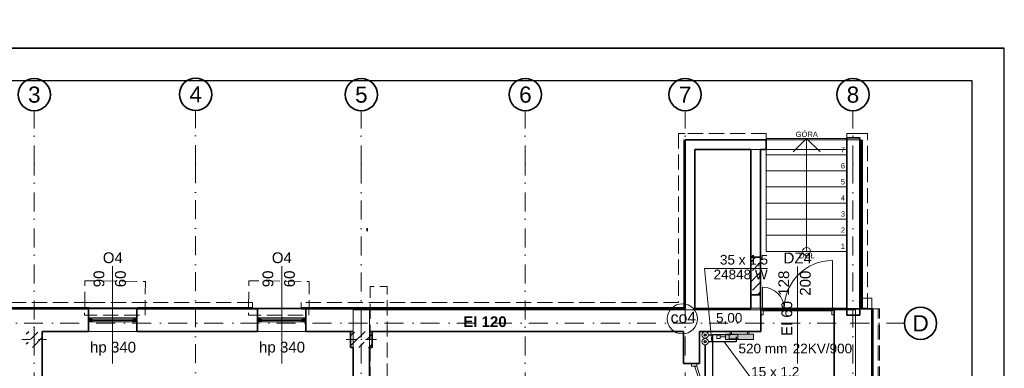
# Model space of a CAD drawing. Header units: millimetres. Extents: x -75424 to 111134, y 39940 to 476713.
# Tile 24 of 24: x 34519 to 52825, y 250702 to 257190. Entities that reach past the tile are written whole.
import ezdxf
from ezdxf.lldxf.tags import DXFTag

# ---------------------------------------------------------------- set-up
doc = ezdxf.new("R2010")
doc.units = ezdxf.units.MM
doc.header["$MEASUREMENT"] = 0
for name, pattern in [('Krawędzie ukryte', [3.912222, 2.822222, -1.09]), ('Kropki i Kreski', [6.702778, 3.527778, -1.763889, 0, -1.411111]), ('Przerywana', [5.644444, 2.822222, -2.822222])]:
    doc.linetypes.add(name, pattern=pattern)
for name, color, linetype in [('#podkład', 252, 'Continuous'), ('- A - ocieplenie', 7, 'Continuous'), ('_TABELA', 7, 'Continuous'), ('Drzwi Archicad', 7, 'Continuous'), ('IS_Armatura_podłączeniowa_grz._dolnozas.', 7, 'SOLID'), ('IS_Armatura_Therm', 7, 'SOLID'), ('IS_Grzejniki_Plan_rzut', 7, 'SOLID'), ('IS_Opisy_działek_Therm', 7, 'SOLID'), ('IS_Powrót', 5, 'DASH'), ('IS_Text_Armatury_Therm', 7, 'Continuous'), ('IS_Text_Odbiornikow_Therm', 7, 'Continuous'), ('IS_Zasilanie', 1, 'SOLID'), ('Konstrukcja - Belki', 7, 'Continuous'), ('Konstrukcja - Siatka mod', 7, 'Continuous'), ('Konstrukcja - Stropy', 7, 'Continuous'), ('Konstrukcja - Słupy', 7, 'Continuous'), ('Konstrukcja - Ściany działowe', 7, 'Continuous'), ('Konstrukcja - Ściany nośne wew..P', 7, 'Continuous'), ('Konstrukcja - Ściany zewnętrzne', 7, 'Continuous'), ('Okna Archicada', 7, 'Continuous'), ('Opisy - Tekst', 7, 'Continuous'), ('z JAN', 7, 'Continuous'), ('Znaczniki drzwi Archicada', 7, 'Continuous'), ('Znaczniki okien Archicada', 7, 'Continuous')]:
    doc.layers.add(name, color=color, linetype=linetype)
doc.styles.add('MtXpl_Arial', font='arial.ttf', dxfattribs={"height": 0.2})
doc.styles.get("Standard").update_dxf_attribs({"font": 'arial.ttf'})
doc.styles.add('STYL_AUTOMATYCZNY_1', font='arial.ttf')
doc.styles.add('STYL_AUTOMATYCZNY_7', font='txt')
doc.linetypes.add('CO_LINE', pattern='A,12.7,-5.08,["C.O.",Standard,S=2.54,R=0,X=-2.54,Y=-1.27],-6.35', length=24.13)
tags = doc.linetypes.add('DASH', pattern=[15, 10, -5]).pattern_tags.tags
tags[6:7] = [DXFTag(74, 4), DXFTag(75, 0), DXFTag(340, '0'), DXFTag(46, 0.0), DXFTag(50, 0.0), DXFTag(44, 0.0), DXFTag(45, 0.0)]
tags[4:5] = [DXFTag(74, 4), DXFTag(75, 0), DXFTag(340, '0'), DXFTag(46, 0.0), DXFTag(50, 0.0), DXFTag(44, 0.0), DXFTag(45, 0.0)]
tags = doc.linetypes.add('SOLID', pattern=[10, 10, 0]).pattern_tags.tags
tags[6:7] = [DXFTag(74, 4), DXFTag(75, 0), DXFTag(340, '0'), DXFTag(46, 0.0), DXFTag(50, 0.0), DXFTag(44, 0.0), DXFTag(45, 0.0)]
tags[4:5] = [DXFTag(74, 4), DXFTag(75, 0), DXFTag(340, '0'), DXFTag(46, 0.0), DXFTag(50, 0.0), DXFTag(44, 0.0), DXFTag(45, 0.0)]
pattern_1 = [(45, (-208051.03, 533518.21), (-127.27922, 127.27922), [])]
pattern_2 = [(0, (-208051.03, 533518.21), (0, 75), [0, -75])]
pattern_3 = [(45, (-208051.03, 747718.2), (-183.84776, 183.84776), []), (45, (-208142.95, 747810.13), (-183.84776, 183.84776), [195, -65])]

# ---------------------------------------------------------------- blocks, each defined once
blk = doc.blocks.new('SDFGHB')
at = {"layer": 'Konstrukcja - Słupy', "linetype": 'Continuous', "lineweight": 25}
h = blk.add_hatch(dxfattribs=at)
h.set_pattern_fill('Beton_zbrojony_0001', color=252, style=0, pattern_type=2)
h.set_pattern_definition(pattern_3)
h.paths.add_polyline_path([(34598, 471390), (34298, 471390), (34298, 471090), (34598, 471090)])
h = blk.add_hatch(dxfattribs=at)
h.set_pattern_fill('Beton_zbrojony_0001', color=252, style=0, pattern_type=2)
h.set_pattern_definition(pattern_3)
h.paths.add_polyline_path([(34598, 471090), (34598, 471090), (34598, 471390), (34598, 471390)])
h = blk.add_hatch(dxfattribs=at)
h.set_pattern_fill('Beton_zbrojony_0001', color=252, style=0, pattern_type=2)
h.set_pattern_definition(pattern_3)
h.paths.add_polyline_path([(40328, 471090), (40378, 471090), (40378, 471390), (40328, 471390)])
h = blk.add_hatch(dxfattribs=at)
h.set_pattern_fill('Beton_zbrojony_0001', color=252, style=0, pattern_type=2)
h.set_pattern_definition(pattern_3)
h.paths.add_polyline_path([(40378, 471390), (40378, 471090), (40678, 471090), (40678, 471390)])
h = blk.add_hatch(dxfattribs=at)
h.set_pattern_fill('Beton_zbrojony_0001', color=252, style=0, pattern_type=2)
h.set_pattern_definition(pattern_3)
h.paths.add_polyline_path([(40678, 471090), (40728, 471090), (40728, 471390), (40678, 471390)])
at = {"layer": 'Konstrukcja - Ściany zewnętrzne', "linetype": 'Continuous', "lineweight": 25}
h = blk.add_hatch(dxfattribs=at)
h.set_pattern_fill('Beton_zbrojony_0001', color=252, style=0, pattern_type=2)
h.set_pattern_definition(pattern_3)
h.paths.add_polyline_path([(47770, 472069), (47950, 472069), (47950, 472769), (47770, 472769)])
at = {"layer": 'Okna Archicada', "linetype": 'Continuous', "lineweight": 13}
for points in [[(35456, 471590), (35481, 471590), (35481, 471615), (35506, 471615), (35506, 471640), (35456, 471640)], [(35481, 471565), (35531, 471565), (35531, 471615), (35481, 471615)], [(36331, 471615), (36281, 471615), (36281, 471565), (36331, 471565)], [(36356, 471640), (36306, 471640), (36306, 471615), (36331, 471615), (36331, 471590), (36356, 471590)], [(38598, 471590), (38623, 471590), (38623, 471615), (38648, 471615), (38648, 471640), (38598, 471640)], [(38623, 471565), (38673, 471565), (38673, 471615), (38623, 471615)], [(39473, 471615), (39423, 471615), (39423, 471565), (39473, 471565)], [(39498, 471640), (39448, 471640), (39448, 471615), (39473, 471615), (39473, 471590), (39498, 471590)]]:
    blk.add_hatch(color=252, dxfattribs=at).paths.add_polyline_path(points)
at = {"layer": '- A - ocieplenie', "color": 252, "linetype": 'Continuous', "lineweight": 35, "ltscale": 100}
for p, q in [((35470, 471830), (35470, 471810)), ((36370, 471830), (36370, 471810))]:
    blk.add_line(p, q, dxfattribs=at)
at = {"layer": '- A - ocieplenie', "color": 252, "linetype": 'Krawędzie ukryte', "lineweight": 20, "ltscale": 100, "flags": 128}
for points in [[(46428, 475073), (46548, 475073)], [(46428, 475073), (46428, 471930)], [(48057, 475073), (46548, 475073)], [(48057, 474953), (48057, 475073)], [(49818, 475073), (49557, 475073)], [(49557, 474953), (49557, 475073)], [(49938, 475073), (49818, 475073)], [(49938, 471819), (49938, 475073)], [(46548, 471810), (46548, 474953)], [(46548, 474953), (48057, 474953)], [(49557, 474953), (49818, 474953)], [(49818, 474953), (49818, 471819)], [(35470, 471930), (33264, 471930)], [(38503, 471930), (35470, 471930)], [(38503, 471830), (38503, 471930)], [(46428, 471930), (39408, 471930)], [(39408, 471830), (39408, 471930)], [(50018, 472010), (49818, 472010)], [(49818, 472010), (49818, 471810)], [(50018, 471810), (50018, 472010)], [(33264, 471810), (35470, 471810)], [(35470, 471810), (38503, 471810)], [(39408, 471810), (46428, 471810)], [(46548, 471810), (46428, 471810)], [(49818, 471810), (50018, 471810)], [(49838, 471819), (49938, 471819)], [(50138, 471810), (50018, 471810)], [(50018, 471810), (50018, 459110)], [(50162, 471810), (50042, 471810)], [(50042, 471810), (50042, 459110)], [(50138, 459110), (50138, 471810)], [(50162, 459110), (50162, 471810)]]:
    blk.add_lwpolyline(points, dxfattribs=at)
at = {"layer": '- A - ocieplenie', "color": 252, "linetype": 'Continuous', "lineweight": 35, "ltscale": 100, "flags": 128}
for points in [[(46528, 474953), (46528, 471830)], [(46548, 471810), (46548, 474953)], [(49818, 474953), (49818, 471819)], [(49838, 471819), (49838, 474953)], [(35470, 471830), (33264, 471830)], [(33264, 471810), (35470, 471810)], [(38503, 471830), (36370, 471830)], [(36370, 471810), (38503, 471810)], [(46528, 471830), (39408, 471830)], [(39408, 471810), (46548, 471810)], [(50038, 471810), (50018, 471810)], [(50018, 471810), (50018, 459110)], [(50038, 459110), (50038, 471810)]]:
    blk.add_lwpolyline(points, dxfattribs=at)
at = {"color": 252, "linetype": 'Continuous', "lineweight": 18, "ltscale": 100}
for p, q in [((49557, 474978), (48057, 474978)), ((48057, 474978), (48057, 474678)), ((48557, 474728), (48807, 474978)), ((48807, 474678), (48807, 474978)), ((48807, 474978), (49057, 474728)), ((49557, 474678), (49557, 474978)), ((49557, 474678), (48057, 474678)), ((48057, 474678), (48057, 474378)), ((48057, 474678), (49557, 474678)), ((48807, 473178), (48807, 474678)), ((49557, 474378), (49557, 474678)), ((49557, 474378), (48057, 474378)), ((48057, 474378), (48057, 474078)), ((48057, 474378), (49557, 474378)), ((49557, 474078), (49557, 474378)), ((49557, 474078), (48057, 474078)), ((48057, 474078), (48057, 473778)), ((48057, 474078), (49557, 474078)), ((49557, 473778), (49557, 474078)), ((49557, 473778), (48057, 473778)), ((48057, 473778), (48057, 473478)), ((48057, 473778), (49557, 473778)), ((49557, 473478), (49557, 473778)), ((49557, 473478), (48057, 473478)), ((48057, 473478), (48057, 473178)), ((48057, 473478), (49557, 473478)), ((49557, 473178), (49557, 473478)), ((49557, 473178), (48057, 473178)), ((48057, 473178), (48057, 472878)), ((48057, 473178), (49557, 473178)), ((48807, 472878), (48807, 473178)), ((49557, 472878), (49557, 473178)), ((48057, 472878), (49557, 472878))]:
    blk.add_line(p, q, dxfattribs=at)
at = {"color": 252, "linetype": 'Continuous', "lineweight": 35, "ltscale": 100, "flags": 128}
for points in [[(47770, 472769), (47770, 472069)], [(47950, 472069), (47950, 472769)], [(47958, 471810), (47958, 471390)], [(49318, 471390), (49318, 471810)]]:
    blk.add_lwpolyline(points, dxfattribs=at)
at = {"color": 252, "linetype": 'Continuous', "lineweight": 18, "ltscale": 100}
for start, end in [(0, 180), (180, 0)]:
    blk.add_arc((48807, 472878), 75, start, end, dxfattribs=at)
at = {"layer": 'Drzwi Archicad', "color": 252, "linetype": 'Continuous', "lineweight": 13, "ltscale": 100}
for p, q in [((49290, 471810), (49290, 472710)), ((47986, 471810), (47986, 472214)), ((47986, 471810), (47958, 471810)), ((47958, 471810), (47958, 471695)), ((47986, 471770), (47986, 471810)), ((48390, 471810), (47986, 471810)), ((47986, 471810), (47986, 471770)), ((47998, 471770), (47986, 471770)), ((47986, 471770), (48390, 471770)), ((47998, 471695), (47998, 471770)), ((48390, 471810), (49290, 471810)), ((48390, 471770), (48390, 471810)), ((48390, 471770), (48390, 471810)), ((49290, 471770), (48390, 471770)), ((49290, 471770), (49278, 471770)), ((49278, 471770), (49278, 471695)), ((49318, 471810), (49290, 471810)), ((49290, 471810), (49290, 471770)), ((49290, 471810), (49290, 471770)), ((49318, 471695), (49318, 471810)), ((47958, 471695), (47998, 471695)), ((49278, 471695), (49318, 471695)), ((46668, 470792), (46668, 470742)), ((46668, 470742), (46768, 470742)), ((46730, 470729), (46768, 470742)), ((46945, 470063), (46730, 470729)), ((46768, 470792), (46768, 470742)), ((46768, 470742), (46983, 470076))]:
    blk.add_line(p, q, dxfattribs=at)
at = {"layer": 'Drzwi Archicad', "color": 252, "linetype": 'Continuous', "lineweight": 35, "ltscale": 100}
for p, q in [((47958, 471810), (47958, 471695)), ((47958, 471810), (47958, 471695)), ((49318, 471810), (49318, 471695)), ((49318, 471810), (49318, 471695)), ((47958, 471695), (47958, 471390)), ((49318, 471695), (49318, 471390))]:
    blk.add_line(p, q, dxfattribs=at)
at = {"layer": 'Drzwi Archicad', "color": 252, "linetype": 'Continuous', "lineweight": 13, "ltscale": 100}
for centre, radius, start, end in [((49290, 471810), 900, 90, 180), ((47986, 471810), 404, 0, 90)]:
    blk.add_arc(centre, radius, start, end, dxfattribs=at)
at = {"layer": 'Konstrukcja - Belki', "color": 252, "linetype": 'Przerywana', "lineweight": 35, "ltscale": 100}
blk.add_line((40638, 473253), (40638, 473308), dxfattribs=at)
at = {"layer": 'Konstrukcja - Siatka mod', "color": 252, "linetype": 'Kropki i Kreski', "lineweight": 13, "ltscale": 100}
for p, q in [((34448, 474496), (34448, 475496)), ((37448, 474501), (37448, 475501)), ((40528, 474496), (40528, 475496)), ((43578, 474496), (43578, 475496)), ((46548, 474496), (46548, 475496)), ((49668, 474496), (49668, 475496)), ((34448, 457532), (34448, 474496)), ((37448, 474501), (37448, 457532)), ((40528, 474496), (40528, 457532)), ((43578, 457532), (43578, 474496)), ((46548, 457532), (46548, 474496)), ((49668, 474496), (49668, 457532)), ((20180, 471540), (49625, 471540)), ((49625, 471540), (50625, 471540))]:
    blk.add_line(p, q, dxfattribs=at)
at = {"layer": 'Konstrukcja - Siatka mod', "color": 252, "linetype": 'Continuous', "lineweight": 35, "ltscale": 100}
for centre in [(34448, 475796), (37448, 475801), (40528, 475796), (43578, 475796), (46548, 475796), (49668, 475796), (50925, 471540)]:
    blk.add_circle(centre, 300, dxfattribs=at)
at = {"layer": 'Konstrukcja - Siatka mod', "color": 252, "linetype": 'Kropki i Kreski', "lineweight": 13, "ltscale": 100}
for p in [(34448, 474496), (34448, 474496), (37448, 474501), (37448, 474501), (40528, 474496), (40528, 474496), (43578, 474496), (43578, 474496), (46548, 474496), (46548, 474496), (49668, 474496), (49668, 474496), (49625, 471540), (49625, 471540)]:
    blk.add_point(p, dxfattribs=at)
at = {"layer": 'Konstrukcja - Stropy', "color": 252, "linetype": 'Continuous', "lineweight": 13, "ltscale": 100, "flags": 128}
for points in [[(49557, 474773), (46728, 474773), (46728, 471819), (49557, 471819)], [(40678, 471821), (20508, 471821), (20508, 466152), (22778, 466152), (22778, 463959), (31598, 463959), (31598, 466140), (40678, 466140)], [(22778, 458510), (34593, 458510), (34593, 463961), (37298, 463961), (37298, 458510), (49718, 458510), (49718, 471789), (40378, 471789), (40378, 466429), (30298, 466429), (30298, 467849), (22778, 467849)]]:
    blk.add_lwpolyline(points, close=True, dxfattribs=at)
at = {"layer": 'Konstrukcja - Słupy', "color": 252, "linetype": 'Continuous', "lineweight": 0, "ltscale": 100}
for p, q in [((34448, 471320), (34448, 471470)), ((40528, 471320), (40528, 471470)), ((34368, 471240), (34218, 471240)), ((34528, 471240), (34678, 471240)), ((40448, 471240), (40248, 471240)), ((40608, 471240), (40808, 471240)), ((34448, 471160), (34448, 471010)), ((40528, 471160), (40528, 471010))]:
    blk.add_line(p, q, dxfattribs=at)
at = {"layer": 'Konstrukcja - Słupy', "color": 252, "linetype": 'Continuous', "lineweight": 35, "ltscale": 100, "flags": 128}
for points in [[(34598, 471090), (34598, 471090), (34598, 471390)], [(40378, 471390), (40328, 471390), (40328, 471090), (40378, 471090)], [(40678, 471090), (40728, 471090), (40728, 471390), (40678, 471390)]]:
    blk.add_lwpolyline(points, dxfattribs=at)
at = {"layer": 'Konstrukcja - Słupy', "color": 252, "linetype": 'Continuous', "lineweight": 0, "ltscale": 100}
for p in [(34448, 471240), (40528, 471240)]:
    blk.add_point(p, dxfattribs=at)
at = {"layer": 'Konstrukcja - Ściany nośne wew..P', "color": 252, "linetype": 'Continuous', "lineweight": 35, "ltscale": 100}
blk.add_line((46518, 470792), (46818, 470792), dxfattribs=at)
at = {"layer": 'Konstrukcja - Ściany nośne wew..P', "color": 252, "linetype": 'Continuous', "lineweight": 35, "ltscale": 100, "flags": 128}
for points in [[(46518, 471390), (46518, 470792)], [(46818, 470792), (46818, 471390)], [(34598, 466440), (34598, 471090)], [(40378, 471090), (40378, 466741)], [(40678, 466741), (40678, 471090)]]:
    blk.add_lwpolyline(points, dxfattribs=at)
at = {"layer": 'Konstrukcja - Ściany zewnętrzne', "color": 252, "linetype": 'Continuous', "lineweight": 35, "ltscale": 100}
for p, q in [((48057, 474953), (48057, 474803)), ((49557, 474953), (49557, 474803)), ((48057, 474803), (48057, 474773)), ((49557, 474803), (49557, 474773)), ((47770, 472769), (47950, 472769)), ((47770, 472069), (47950, 472069)), ((35456, 471640), (35456, 471810)), ((36356, 471640), (36356, 471810)), ((38598, 471640), (38598, 471810)), ((39498, 471640), (39498, 471810)), ((35456, 471590), (35456, 471640)), ((35456, 471390), (35456, 471590)), ((36356, 471590), (36356, 471640)), ((36356, 471390), (36356, 471590)), ((38598, 471590), (38598, 471640)), ((38598, 471390), (38598, 471590)), ((39498, 471590), (39498, 471640)), ((39498, 471390), (39498, 471590))]:
    blk.add_line(p, q, dxfattribs=at)
at = {"layer": 'Konstrukcja - Ściany zewnętrzne', "color": 252, "linetype": 'Continuous', "lineweight": 35, "ltscale": 100, "flags": 128}
for points in [[(46548, 474953), (46548, 474773)], [(48057, 474953), (46548, 474953)], [(49797, 474993), (49557, 474993)], [(49557, 474993), (49557, 474953)], [(49797, 471690), (49797, 474993)], [(46548, 474773), (46548, 471810)], [(46728, 474773), (47770, 474773)], [(46728, 471810), (46728, 474773)], [(47770, 474773), (47770, 472769)], [(47950, 474773), (48057, 474773)], [(47950, 472769), (47950, 474773)], [(49557, 474773), (49557, 471690)], [(47770, 472069), (47770, 471810)], [(47950, 471810), (47950, 472069)], [(35456, 471810), (33239, 471810)], [(38598, 471810), (36356, 471810)], [(40678, 471810), (39498, 471810)], [(46548, 471810), (40678, 471810)], [(47770, 471810), (46728, 471810)], [(47958, 471810), (47950, 471810)], [(50018, 471810), (49318, 471810)], [(50018, 458490), (50018, 471810)], [(49557, 471690), (49797, 471690)], [(34598, 471390), (35456, 471390)], [(36356, 471390), (38598, 471390)], [(39498, 471390), (40378, 471390)], [(40678, 471390), (46518, 471390)], [(46818, 471390), (47958, 471390)], [(49318, 471390), (49318, 468090)]]:
    blk.add_lwpolyline(points, dxfattribs=at)
at = {"layer": 'Okna Archicada', "color": 252, "linetype": 'Continuous', "lineweight": 13, "ltscale": 100}
for p, q in [((49557, 474953), (48057, 474953)), ((49557, 474773), (48057, 474773))]:
    blk.add_line(p, q, dxfattribs=at)
at = {"layer": 'Okna Archicada', "color": 252, "linetype": 'Continuous', "lineweight": 35, "ltscale": 100}
for p, q in [((48057, 474953), (48057, 474803)), ((49557, 474953), (49557, 474803)), ((48057, 474803), (48057, 474773)), ((49557, 474803), (49557, 474773)), ((35456, 471640), (35456, 471810)), ((35470, 471830), (35470, 471810)), ((36356, 471640), (36356, 471810)), ((36370, 471830), (36370, 471810)), ((38598, 471640), (38598, 471810)), ((39498, 471640), (39498, 471810)), ((35456, 471590), (35456, 471640)), ((35456, 471590), (35456, 471640)), ((35456, 471390), (35456, 471590)), ((36356, 471590), (36356, 471640)), ((36356, 471590), (36356, 471640)), ((36356, 471390), (36356, 471590)), ((38598, 471590), (38598, 471640)), ((38598, 471590), (38598, 471640)), ((38598, 471390), (38598, 471590)), ((39498, 471590), (39498, 471640)), ((39498, 471590), (39498, 471640)), ((39498, 471390), (39498, 471590))]:
    blk.add_line(p, q, dxfattribs=at)
at = {"layer": 'Okna Archicada', "color": 252, "linetype": 'Continuous', "lineweight": 18, "ltscale": 100}
for p, q in [((35456, 471810), (36356, 471810)), ((35470, 471830), (36370, 471830)), ((35470, 471810), (36370, 471810)), ((38598, 471810), (39498, 471810)), ((36306, 471640), (35506, 471640)), ((35531, 471565), (36281, 471565)), ((39448, 471640), (38648, 471640)), ((38673, 471565), (39423, 471565)), ((35456, 471390), (36356, 471390)), ((38598, 471390), (39498, 471390))]:
    blk.add_line(p, q, dxfattribs=at)
at = {"layer": 'Okna Archicada', "color": 252, "linetype": 'Continuous', "lineweight": 20, "ltscale": 100}
for p, q in [((35506, 471640), (35456, 471640)), ((35456, 471590), (35481, 471590)), ((35481, 471590), (35481, 471615)), ((35481, 471615), (35506, 471615)), ((35531, 471615), (35481, 471615)), ((35481, 471615), (35481, 471565)), ((35481, 471565), (35531, 471565)), ((35506, 471615), (35506, 471640)), ((35531, 471565), (35531, 471615)), ((36281, 471615), (35531, 471615)), ((35531, 471590), (36281, 471590)), ((35531, 471565), (36281, 471565)), ((36331, 471615), (36281, 471615)), ((36281, 471615), (36281, 471565)), ((36281, 471565), (36331, 471565)), ((36356, 471640), (36306, 471640)), ((36306, 471640), (36306, 471615)), ((36306, 471615), (36331, 471615)), ((36331, 471615), (36331, 471590)), ((36331, 471565), (36331, 471615)), ((36331, 471590), (36356, 471590)), ((38648, 471640), (38598, 471640)), ((38598, 471590), (38623, 471590)), ((38623, 471590), (38623, 471615)), ((38623, 471615), (38648, 471615)), ((38673, 471615), (38623, 471615)), ((38623, 471615), (38623, 471565)), ((38623, 471565), (38673, 471565)), ((38648, 471615), (38648, 471640)), ((38673, 471565), (38673, 471615)), ((39423, 471615), (38673, 471615)), ((38673, 471590), (39423, 471590)), ((38673, 471565), (39423, 471565)), ((39473, 471615), (39423, 471615)), ((39423, 471615), (39423, 471565)), ((39423, 471565), (39473, 471565)), ((39498, 471640), (39448, 471640)), ((39448, 471640), (39448, 471615)), ((39448, 471615), (39473, 471615)), ((39473, 471615), (39473, 471590)), ((39473, 471565), (39473, 471615)), ((39473, 471590), (39498, 471590))]:
    blk.add_line(p, q, dxfattribs=at)
at = {"layer": 'z JAN', "color": 252, "linetype": 'Krawędzie ukryte', "lineweight": 13, "ltscale": 100, "flags": 128}
for points in [[(36508, 471690), (36515, 472319), (35391, 472331), (35384, 471690)], [(39554, 471690), (39561, 472319), (38437, 472331), (38430, 471690)], [(40694, 470449), (40694, 472223), (41012, 472223), (41012, 470449)]]:
    blk.add_lwpolyline(points, close=True, dxfattribs=at)
at = {"layer": 'Znaczniki drzwi Archicada', "color": 252, "linetype": 'Continuous', "lineweight": 13, "ltscale": 100}
blk.add_line((48638, 472598), (48638, 470790), dxfattribs=at)
at = {"layer": 'Znaczniki okien Archicada', "color": 252, "linetype": 'Continuous', "lineweight": 13, "ltscale": 100}
for p, q in [((35906, 472603), (35906, 470790)), ((39048, 472603), (39048, 470790))]:
    blk.add_line(p, q, dxfattribs=at)
at = {"color": 252, "linetype": 'Continuous', "lineweight": 15, "char_height": 100, "attachment_point": 4, "style": 'STYL_AUTOMATYCZNY_1'}
for s, insert in [('\\A1;{\\pql;\\fArial|b0|i0|c238|p0;\\W1.000000;GÓRA}', (48605, 475056)), ('\\A1;{\\pql;\\fArial|b0|i0|c238|p0;\\W1.000000;7}', (49444, 474774)), ('\\A1;{\\pql;\\fArial|b0|i0|c238|p0;\\W1.000000;6}', (49444, 474473)), ('\\A1;{\\pql;\\fArial|b0|i0|c238|p0;\\W1.000000;5}', (49444, 474173)), ('\\A1;{\\pql;\\fArial|b0|i0|c238|p0;\\W1.000000;4}', (49444, 473874)), ('\\A1;{\\pql;\\fArial|b0|i0|c238|p0;\\W1.000000;3}', (49444, 473573)), ('\\A1;{\\pql;\\fArial|b0|i0|c238|p0;\\W1.000000;2}', (49444, 473274)), ('\\A1;{\\pql;\\fArial|b0|i0|c238|p0;\\W1.000000;1}', (49444, 472974)), ('\\A1;{\\pql;\\fArial|b0|i0|c238|p0;\\W1.000000;DÓŁ}', (48666, 472799))]:
    blk.add_mtext(s, dxfattribs=dict(at, insert=insert))
at = {"layer": 'Konstrukcja - Siatka mod', "color": 252, "linetype": 'Continuous', "lineweight": 13, "char_height": 300, "attachment_point": 1, "style": 'STYL_AUTOMATYCZNY_1'}
for s, insert in [('\\A1;{\\pql;\\pt0;\\fArial|b0|i0|c238|p0;\\W1.000000;3}', (34333, 475946)), ('\\A1;{\\pql;\\pt0;\\fArial|b0|i0|c238|p0;\\W1.000000;4}', (37333, 475951)), ('\\A1;{\\pql;\\pt0;\\fArial|b0|i0|c238|p0;\\W1.000000;5}', (40413, 475946)), ('\\A1;{\\pql;\\pt0;\\fArial|b0|i0|c238|p0;\\W1.000000;6}', (43463, 475946)), ('\\A1;{\\pql;\\pt0;\\fArial|b0|i0|c238|p0;\\W1.000000;7}', (46433, 475946)), ('\\A1;{\\pql;\\pt0;\\fArial|b0|i0|c238|p0;\\W1.000000;8}', (49553, 475946)), ('\\A1;{\\pql;\\pt0;\\fArial|b0|i0|c238|p0;\\W1.000000;D}', (50776, 471690))]:
    blk.add_mtext(s, dxfattribs=dict(at, insert=insert))
at = {"layer": 'Opisy - Tekst', "color": 252, "linetype": 'Continuous', "lineweight": 13, "insert": (42423, 471670), "char_height": 200, "attachment_point": 1, "style": 'STYL_AUTOMATYCZNY_7'}
blk.add_mtext('\\A1;{\\pql;\\fHelvetica|b1|i0|c238|p0;\\W1.000000;EI 120}', dxfattribs=at)
at = {"layer": 'Znaczniki drzwi Archicada', "color": 252, "linetype": 'Continuous', "lineweight": 35, "char_height": 200, "attachment_point": 7, "rotation": 90, "style": 'STYL_AUTOMATYCZNY_1'}
for s, insert in [('\\A1;{\\pql;\\pt0;\\fArial|b0|i0|c238|p0;\\W1.000000;128\\fArial|b0|i0|c238|p0;\\W1.000000;\\A1{\\H.66x;\\S^  ;}\\fArial|b0|i0|c238|p0;\\W1.000000;\\fArial|b0|i0|c238|p0;\\W1.000000;}', (48541, 472053)), ('\\A1;{\\pql;\\pt0;\\fArial|b0|i0|c238|p0;\\W1.000000;200\\fArial|b0|i0|c238|p0;\\W1.000000;\\A1{\\H.66x;\\S^  ;}\\fArial|b0|i0|c238|p0;\\W1.000000;\\fArial|b0|i0|c238|p0;\\W1.000000;}', (48941, 472053)), ('\\A1;{\\pql;\\pt0;\\fArial|b0|i0|c238|p0;\\W1.000000;EI 60\\fArial|b0|i0|c238|p0;\\W1.000000;\\fArial|b0|i0|c238|p0;\\H0.666667x;\\W1.000000;\\fArial|b0|i0|c238|p0;\\H1.500000x;\\W1.000000;}', (48542, 471303))]:
    blk.add_mtext(s, dxfattribs=dict(at, insert=insert))
at = {"layer": 'Znaczniki drzwi Archicada', "color": 252, "linetype": 'Continuous', "lineweight": 35, "insert": (48378, 472655), "char_height": 200, "attachment_point": 7, "style": 'STYL_AUTOMATYCZNY_1'}
blk.add_mtext('\\A1;{\\pql;\\pt0;\\fArial|b0|i0|c238|p0;\\W1.000000;DZ4\\fArial|b0|i0|c238|p0;\\W1.000000;\\fArial|b0|i0|c238|p0;\\W1.000000;\\fArial|b0|i0|c238|p0;\\W1.000000;}', dxfattribs=at)
at = {"layer": 'Znaczniki okien Archicada', "color": 252, "linetype": 'Continuous', "lineweight": 15, "char_height": 200, "attachment_point": 7, "rotation": 90, "style": 'STYL_AUTOMATYCZNY_1'}
for s, insert in [('\\A1;{\\pql;\\pt0;\\fArial|b0|i0|c238|p0;\\W1.000000;90\\fArial|b0|i0|c238|p0;\\W1.000000;\\A1{\\H.66x;\\S^  ;}\\fArial|b0|i0|c238|p0;\\W1.000000;\\fArial|b0|i0|c238|p0;\\W1.000000;}', (35809, 472211)), ('\\A1;{\\pql;\\pt0;\\fArial|b0|i0|c238|p0;\\W1.000000;60\\fArial|b0|i0|c238|p0;\\W1.000000;\\A1{\\H.66x;\\S^  ;}\\fArial|b0|i0|c238|p0;\\W1.000000;\\fArial|b0|i0|c238|p0;\\W1.000000;}', (36209, 472211)), ('\\A1;{\\pql;\\pt0;\\fArial|b0|i0|c238|p0;\\W1.000000;90\\fArial|b0|i0|c238|p0;\\W1.000000;\\A1{\\H.66x;\\S^  ;}\\fArial|b0|i0|c238|p0;\\W1.000000;\\fArial|b0|i0|c238|p0;\\W1.000000;}', (38951, 472211)), ('\\A1;{\\pql;\\pt0;\\fArial|b0|i0|c238|p0;\\W1.000000;60\\fArial|b0|i0|c238|p0;\\W1.000000;\\A1{\\H.66x;\\S^  ;}\\fArial|b0|i0|c238|p0;\\W1.000000;\\fArial|b0|i0|c238|p0;\\W1.000000;}', (39351, 472211))]:
    blk.add_mtext(s, dxfattribs=dict(at, insert=insert))
at = {"layer": 'Znaczniki okien Archicada', "color": 252, "linetype": 'Continuous', "lineweight": 15, "char_height": 200, "attachment_point": 7, "style": 'STYL_AUTOMATYCZNY_1'}
for s, insert in [('\\A1;{\\pql;\\pt0;\\fArial|b0|i0|c238|p0;\\W1.000000;O4\\fArial|b0|i0|c238|p0;\\W1.000000;\\fArial|b0|i0|c238|p0;\\W1.000000;\\fArial|b0|i0|c238|p0;\\W1.000000;}', (35723, 472657)), ('\\A1;{\\pql;\\pt0;\\fArial|b0|i0|c238|p0;\\W1.000000;O4\\fArial|b0|i0|c238|p0;\\W1.000000;\\fArial|b0|i0|c238|p0;\\W1.000000;\\fArial|b0|i0|c238|p0;\\W1.000000;}', (38865, 472657)), ('\\A1;{\\pql;\\pt0;\\fArial|b0|i0|c238|p0;\\W1.000000;hp 340\\fArial|b0|i0|c238|p0;\\W1.000000;\\A1{\\H.66x;\\S^  ;}\\fArial|b0|i0|c238|p0;\\W1.000000;\\fArial|b0|i0|c238|p0;\\W1.000000;}', (35486, 470936)), ('\\A1;{\\pql;\\pt0;\\fArial|b0|i0|c238|p0;\\W1.000000;hp 340\\fArial|b0|i0|c238|p0;\\W1.000000;\\A1{\\H.66x;\\S^  ;}\\fArial|b0|i0|c238|p0;\\W1.000000;\\fArial|b0|i0|c238|p0;\\W1.000000;}', (38628, 470936))]:
    blk.add_mtext(s, dxfattribs=dict(at, insert=insert))

msp = doc.modelspace()

# ---------------------------------------------------------------- hatches: boundary and pattern name
at = {"layer": 'Konstrukcja - Ściany działowe', "linetype": 'Continuous', "lineweight": 13}
h = msp.add_hatch(dxfattribs=at)
h.set_pattern_fill('Gips_0004', color=252, style=0, pattern_type=2)
h.set_pattern_definition(pattern_2)
h.paths.add_polyline_path([(37423, 254256), (37423, 257190), (37398, 257190), (37398, 254256)])
h = msp.add_hatch(dxfattribs=at)
h.set_pattern_fill('Gips_0004', color=252, style=0, pattern_type=2)
h.set_pattern_definition(pattern_2)
h.paths.add_polyline_path([(37548, 254131), (37548, 257190), (37523, 257190), (37523, 254131)])
h = msp.add_hatch(dxfattribs=at)
h.set_pattern_fill('Bloczki_ceramiczne_0004', style=0, pattern_type=2)
h.set_pattern_definition(pattern_1)
h.paths.add_polyline_path([(48048, 257190), (48028, 257190), (48028, 257184), (48048, 257184)])
h = msp.add_hatch(dxfattribs=at)
h.set_pattern_fill('Bloczki_ceramiczne_0004', style=0, pattern_type=2)
h.set_pattern_definition(pattern_1)
h.paths.add_polyline_path([(48028, 256284), (48028, 256280), (48048, 256280), (48048, 256284)])
h = msp.add_hatch(dxfattribs=at)
h.set_pattern_fill('Bloczki_ceramiczne_0004', style=0, pattern_type=2)
h.set_pattern_definition(pattern_1)
h.paths.add_polyline_path([(48048, 255380), (48028, 255380), (48028, 255342), (48048, 255342)])
h = msp.add_hatch(dxfattribs=at)
h.set_pattern_fill('Bloczki_ceramiczne_0004', style=0, pattern_type=2)
h.set_pattern_definition(pattern_1)
h.paths.add_polyline_path([(48028, 254430), (48048, 254430), (48048, 254445), (48028, 254445)])
h = msp.add_hatch(dxfattribs=at)
h.set_pattern_fill('Bloczki_ceramiczne_0004', style=0, pattern_type=2)
h.set_pattern_definition(pattern_1)
h.paths.add_polyline_path([(49148, 254430), (49168, 254430), (49168, 254445), (49148, 254445)])
h = msp.add_hatch(dxfattribs=at)
h.set_pattern_fill('Gips_0004', style=0, pattern_type=2)
h.set_pattern_definition(pattern_2)
h.paths.add_polyline_path([(46697, 254430), (46697, 254415), (46728, 254415), (46728, 254430)])
h = msp.add_hatch(dxfattribs=at)
h.set_pattern_fill('Izolacja_miękka_0004', style=0, pattern_type=2)
h.set_pattern_definition([(60, (-208051.03, 533518.21), (-129.90381, 75), []), (120, (-208051.03, 533518.21), (129.90381, 75), [])])
h.paths.add_polyline_path([(46697, 254415), (46697, 254355), (46728, 254355), (46728, 254415)])
h = msp.add_hatch(dxfattribs=at)
h.set_pattern_fill('Gips_0004', style=0, pattern_type=2)
h.set_pattern_definition(pattern_2)
h.paths.add_polyline_path([(47708, 254430), (47708, 254415), (48028, 254415), (48028, 254430)])
h = msp.add_hatch(dxfattribs=at)
h.set_pattern_fill('Bloczki_ceramiczne_0004', style=0, pattern_type=2)
h.set_pattern_definition(pattern_1)
h.paths.add_polyline_path([(48028, 254415), (48048, 254415), (48048, 254430), (48028, 254430)])
h = msp.add_hatch(dxfattribs=at)
h.set_pattern_fill('Bloczki_ceramiczne_0004', style=0, pattern_type=2)
h.set_pattern_definition(pattern_1)
h.paths.add_polyline_path([(48028, 254355), (48048, 254355), (48048, 254415), (48028, 254415)])
h = msp.add_hatch(dxfattribs=at)
h.set_pattern_fill('Gips_0004', style=0, pattern_type=2)
h.set_pattern_definition(pattern_2)
h.paths.add_polyline_path([(48048, 254415), (49148, 254415), (49148, 254430), (48048, 254430)])
h = msp.add_hatch(dxfattribs=at)
h.set_pattern_fill('Bloczki_ceramiczne_0004', style=0, pattern_type=2)
h.set_pattern_definition(pattern_1)
h.paths.add_polyline_path([(49148, 254415), (49168, 254415), (49168, 254430), (49148, 254430)])
h = msp.add_hatch(dxfattribs=at)
h.set_pattern_fill('Gips_0004', style=0, pattern_type=2)
h.set_pattern_definition(pattern_2)
h.paths.add_polyline_path([(49168, 254415), (49316, 254415), (49316, 254430), (49168, 254430)])
h = msp.add_hatch(dxfattribs=at)
h.set_pattern_fill('Gips_0004', color=252, style=0, pattern_type=2)
h.set_pattern_definition(pattern_2)
h.paths.add_polyline_path([(37398, 254256), (36859, 254256), (36859, 254231), (37398, 254231)])
h = msp.add_hatch(dxfattribs=at)
h.set_pattern_fill('Gips_0004', color=252, style=0, pattern_type=2)
h.set_pattern_definition(pattern_2)
h.paths.add_polyline_path([(37523, 254131), (36859, 254131), (36859, 254106), (37523, 254106)])
h = msp.add_hatch(dxfattribs=at)
h.set_pattern_fill('Gips_0004', color=252, style=0, pattern_type=2)
h.set_pattern_definition(pattern_2)
h.paths.add_polyline_path([(37398, 254256), (37398, 254231), (37423, 254231)])
h = msp.add_hatch(dxfattribs=at)
h.set_pattern_fill('Gips_0004', color=252, style=0, pattern_type=2)
h.set_pattern_definition(pattern_2)
h.paths.add_polyline_path([(37423, 254256), (37398, 254256), (37423, 254231)])
h = msp.add_hatch(dxfattribs=at)
h.set_pattern_fill('Gips_0004', color=252, style=0, pattern_type=2)
h.set_pattern_definition(pattern_2)
h.paths.add_polyline_path([(37523, 254131), (37523, 254106), (37548, 254106)])
h = msp.add_hatch(dxfattribs=at)
h.set_pattern_fill('Gips_0004', color=252, style=0, pattern_type=2)
h.set_pattern_definition(pattern_2)
h.paths.add_polyline_path([(37548, 254131), (37523, 254131), (37548, 254106)])
h = msp.add_hatch(dxfattribs=at)
h.set_pattern_fill('Gips_0004', style=0, pattern_type=2)
h.set_pattern_definition(pattern_2)
h.paths.add_polyline_path([(48999, 251940), (48984, 251940), (48984, 251504), (48999, 251504)])
h = msp.add_hatch(dxfattribs=at)
h.set_pattern_fill('Gips_0004', style=0, pattern_type=2)
h.set_pattern_definition(pattern_2)
h.paths.add_polyline_path([(48999, 250924), (48984, 250924), (48984, 250323), (48999, 250323)])

# ---------------------------------------------------------------- linework, layer by layer
at = {"layer": '_TABELA', "color": 7}
msp.add_lwpolyline([(10825, 256660), (52825, 256660), (10825, 256660), (10825, 226960), (52825, 226960), (52825, 256660)], dxfattribs=at)
msp.add_lwpolyline([(52225, 256050), (13325, 256050), (13325, 227570), (52225, 227570)], close=True, dxfattribs=at)
at = {"layer": 'IS_Armatura_podłączeniowa_grz._dolnozas.', "color": 7, "lineweight": 5, "ltscale": 10}
for p, q in [((47872, 251329), (47712, 251329)), ((47712, 251329), (47712, 251249)), ((47712, 251249), (47872, 251249)), ((47872, 251249), (47872, 251329))]:
    msp.add_line(p, q, dxfattribs=at)
at = {"layer": 'IS_Armatura_Therm', "color": 7, "lineweight": 5, "ltscale": 10}
for p, q in [((47545, 251322), (47480, 251322)), ((47480, 251322), (47480, 251257)), ((47480, 251257), (47545, 251257)), ((47545, 251257), (47545, 251322)), ((47642, 251289), (47545, 251289))]:
    msp.add_line(p, q, dxfattribs=at)
at = {"layer": 'IS_Grzejniki_Plan_rzut', "color": 7, "lineweight": 5, "ltscale": 10}
for p, q in [((48162, 251339), (47642, 251339)), ((47642, 251339), (47642, 251239)), ((47730, 251339), (47730, 251389)), ((47730, 251389), (47755, 251389)), ((47755, 251389), (47755, 251339)), ((48075, 251389), (48050, 251389)), ((48050, 251389), (48050, 251339)), ((48075, 251339), (48075, 251389)), ((48162, 251239), (48162, 251339)), ((47642, 251239), (48162, 251239))]:
    msp.add_line(p, q, dxfattribs=at)
at = {"layer": 'IS_Grzejniki_Plan_rzut', "color": 251, "linetype": 'Continuous', "lineweight": 5, "ltscale": 10, "extrusion": (0, 0, -1)}
for points in [[(-48162, 251239), (-47642, 251339), (-47642, 251239)], [(-47642, 251339), (-48162, 251239), (-48162, 251339)]]:
    msp.add_solid(points, dxfattribs=at)
at = {"layer": 'IS_Opisy_działek_Therm', "color": 7, "lineweight": 5, "ltscale": 10}
for p, q in [((47388, 251198), (47252, 252561)), ((48422, 252561), (47252, 252561)), ((47614, 251198), (48147, 250476))]:
    msp.add_line(p, q, dxfattribs=at)
at = {"layer": 'IS_Powrót', "color": 5, "linetype": 'CO_LINE', "lineweight": 30, "ltscale": 30}
msp.add_line((47323, 251323), (47404, 251323), dxfattribs=at)
at = {"layer": 'IS_Powrót', "color": 4, "linetype": 'CO_LINE', "lineweight": 30, "ltscale": 30}
msp.add_line((47404, 245933), (47404, 251323), dxfattribs=at)
at = {"layer": 'IS_Powrót', "color": 5, "lineweight": 30, "ltscale": 20}
msp.add_line((47742, 251323), (47404, 251323), dxfattribs=at)
at = {"layer": 'IS_Powrót', "color": 5, "linetype": 'Continuous', "lineweight": 5, "ltscale": 20}
msp.add_circle((47263, 251323), 60, dxfattribs=at)
at = {"layer": 'IS_Powrót', "color": 5, "lineweight": 30, "ltscale": 20}
msp.add_circle((47263, 251323), 20, dxfattribs=at)
at = {"layer": 'IS_Powrót', "color": 1, "linetype": 'Continuous', "lineweight": 5, "ltscale": 20}
msp.add_circle((47264, 251198), 60, dxfattribs=at)
at = {"layer": 'IS_Powrót', "color": 1, "lineweight": 30, "ltscale": 20}
msp.add_circle((47264, 251198), 20, dxfattribs=at)
at = {"layer": 'IS_Text_Armatury_Therm', "color": 7, "linetype": 'SOLID', "lineweight": 5, "ltscale": 10}
msp.add_circle((46840, 251623), 280, dxfattribs=at)
at = {"layer": 'IS_Zasilanie', "color": 1, "lineweight": 30, "ltscale": 10}
for p, q in [((47842, 251198), (47324, 251198)), ((47842, 251289), (47842, 251198))]:
    msp.add_line(p, q, dxfattribs=at)
at = {"layer": 'IS_Zasilanie', "color": 6, "linetype": 'CO_LINE', "lineweight": 35, "ltscale": 30}
msp.add_line((47264, 246033), (47264, 251138), dxfattribs=at)

# ---------------------------------------------------------------- block references
at = {"layer": '#podkład'}
msp.add_blockref('SDFGHB', (342, -220000), dxfattribs=at)

# ---------------------------------------------------------------- texts
at = {"layer": 'IS_Opisy_działek_Therm', "color": 7, "lineweight": 5, "ltscale": 10, "style": 'MtXpl_Arial'}
for s, p in [('35 x 1,5', (47538, 252633)), ('24848 W', (47419, 252359)), ('15 x 1,2', (48119, 250548))]:
    msp.add_text(s, height=180, dxfattribs=at).set_placement(p)
at = {"layer": 'IS_Text_Armatury_Therm', "color": 7, "linetype": 'SOLID', "lineweight": 5, "ltscale": 10}
for s, insert, char_height, attachment_point in [('\\fArial|b0|i0;co4', (46621, 251542), 210, 7), ('\\fArial|b0|i0;5,00  ', (47955, 251518), 180, 9)]:
    msp.add_mtext(s, dxfattribs=dict(at, insert=insert, char_height=char_height, attachment_point=attachment_point))
at = {"layer": 'IS_Text_Odbiornikow_Therm', "color": 7, "linetype": 'SOLID', "lineweight": 5, "ltscale": 10, "char_height": 180}
for s, insert, attachment_point in [('\\fArial|b0|i0;520 mm', (48791, 251161), 3), ('\\fArial|b0|i0;22KV/900', (48891, 251161), 1)]:
    msp.add_mtext(s, dxfattribs=dict(at, insert=insert, attachment_point=attachment_point))

doc.saveas('drawing.dxf')
